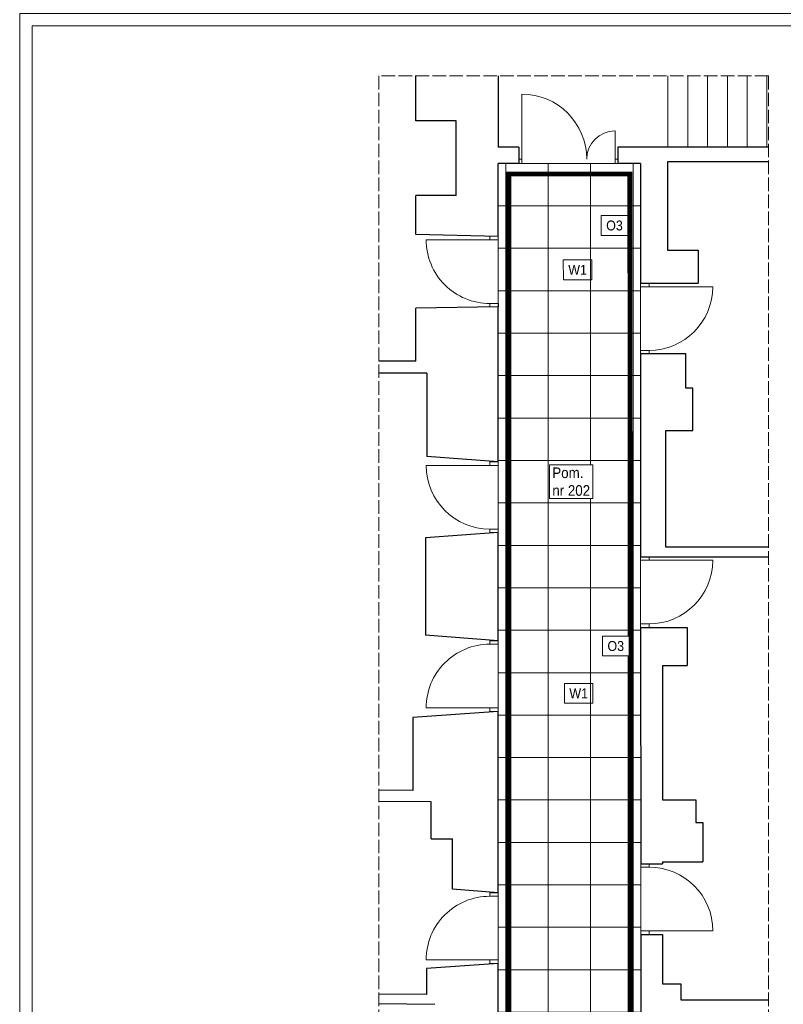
# Model space of a CAD drawing. Header units: centimetres. Extents: x 695802 to 711011, y 25963 to 44188.
# Tile 13 of 157: x 699553 to 700632, y 31877 to 33269. Entities that reach past the tile are written whole.
import ezdxf

# ---------------------------------------------------------------- set-up
doc = ezdxf.new("R2010")
doc.units = ezdxf.units.CM
doc.linetypes.add('ACAD_ISO02W100', pattern=[15, 12, -3])
doc.linetypes.add('ZWCAD_ISO07W100', pattern=[3, 0, -3])
doc.layers.add('Obrys powierzchni', color=50, linetype='Continuous', lineweight=9, plot=False)
for name, color, linetype, lineweight in [('Przekroje', 253, 'Continuous', 20), ('Przekrojowa', 253, 'Continuous', 25), ('Widokowa', 140, 'Continuous', 9)]:
    doc.layers.add(name, color=color, linetype=linetype, lineweight=lineweight)
for name, color, linetype, lineweight, true_color in [('S3_drzwi_nowe', 7, 'Continuous', 9, 0x00f900), ('S3_okładzina O3', 7, 'Continuous', 5, 0xecc70d), ('S3_opis pomieszczeń', 7, 'Continuous', 0, 0xb5b5b5), ('S3_wykładzian W1', 7, 'Continuous', 5, 0x7f7f7f)]:
    doc.layers.add(name, color=color, linetype=linetype, lineweight=lineweight, true_color=true_color)
doc.styles.add('ARIELCE', font='arial.ttf', dxfattribs={"width": 0.9})

msp = doc.modelspace()

# ---------------------------------------------------------------- linework, layer by layer
at = {"layer": 'Obrys powierzchni', "ltscale": 1.6}
for points in [[(699552.6, 33277.3), (701652.6, 33277.3), (701652.6, 30307.3), (699552.6, 30307.3)], [(699570.1, 33259.8), (701635.1, 33259.8), (701635.1, 30324.8), (699570.1, 30324.8)]]:
    msp.add_lwpolyline(points, close=True, dxfattribs=at)
at = {"layer": 'Przekroje', "ltscale": 1.6}
msp.add_line((700398.5, 33079.4), (700398.5, 33065.4), dxfattribs=at)
at = {"layer": 'Przekrojowa', "ltscale": 1.6}
for p, q in [((700112.7, 33125.8), (700112.7, 33189.3)), ((700229.4, 33189.3), (700229.4, 33088.4)), ((700169.7, 33125.8), (700112.7, 33125.8)), ((700169.7, 33019.8), (700169.7, 33125.8)), ((700258.5, 33088.4), (700229.4, 33088.4)), ((700258.5, 33088.4), (700258.5, 33065.4)), ((700611.5, 33088.4), (700398.5, 33088.4)), ((700398.5, 33088.4), (700398.5, 33065.4)), ((700229.4, 32962.1), (700229.4, 33065.4)), ((700258.5, 33065.4), (700229.4, 33065.4)), ((700430.6, 33065.4), (700398.5, 33065.4)), ((700430.6, 33065.4), (700430.6, 32896.1)), ((700468.5, 33067.7), (700468.5, 32942.7)), ((700611.5, 33067.7), (700468.5, 33067.7)), ((700468.5, 33056.7), (700468.5, 33056.7)), ((700112.7, 32964.8), (700112.7, 33019.8)), ((700169.7, 33019.8), (700112.7, 33019.8)), ((700229.4, 32962.1), (700112.7, 32964.8)), ((700468.5, 32942.7), (700512, 32942.7)), ((700512, 32942.7), (700512, 32896.1)), ((700430.6, 32896.1), (700512, 32896.1)), ((700430.6, 32894.7), (700430.6, 32894.7)), ((700229.4, 32862.6), (700112.7, 32860.8)), ((700112.7, 32785.8), (700112.7, 32860.8)), ((700229.4, 32643.4), (700229.4, 32862.6)), ((700112.6, 32786), (700060.7, 32786)), ((700430.7, 32796.1), (700430.7, 32509.4)), ((700494.5, 32796.1), (700430.7, 32796.1)), ((700494.5, 32747.7), (700494.5, 32796.1)), ((700128.4, 32768.8), (700060.7, 32768.7)), ((700128.4, 32768.8), (700128.4, 32651.2)), ((700504.5, 32747.7), (700494.5, 32747.7)), ((700504.5, 32687.7), (700504.5, 32747.7)), ((700466.5, 32522.7), (700466.3, 32687.7)), ((700466.3, 32687.7), (700504.5, 32687.7)), ((700430.7, 32675.7), (700430.7, 32675.7)), ((700229.4, 32643.4), (700128.4, 32651.2)), ((700229.4, 32543.4), (700126.4, 32536.2)), ((700126.4, 32536.2), (700126.4, 32398.6)), ((700229.4, 32390.6), (700229.4, 32543.4)), ((700611.5, 32522.7), (700466.5, 32522.7)), ((700430.7, 32509.4), (700461.6, 32509.4)), ((700461.6, 32509.4), (700611.5, 32509.4)), ((700430.7, 32409.4), (700430.9, 32075.3)), ((700430.7, 32409.4), (700496.5, 32409.4)), ((700496.5, 32409.4), (700496.6, 32355.7)), ((700229.4, 32390.6), (700126.4, 32398.6)), ((700461.6, 32355.7), (700496.6, 32355.7)), ((700461.6, 32355.7), (700461.7, 32165.7)), ((700229.4, 32290.6), (700108.4, 32282.2)), ((700108.4, 32282.2), (700108.4, 32179)), ((700229.4, 32034.3), (700229.4, 32290.6)), ((700108.4, 32179), (700060.7, 32179.3)), ((700134.7, 32162.6), (700060.7, 32163.1)), ((700134.7, 32110.6), (700134.7, 32162.6)), ((700461.7, 32165.7), (700508.7, 32165.7)), ((700508.7, 32165.7), (700508.7, 32133.7)), ((700508.7, 32133.7), (700518.7, 32133.7)), ((700518.7, 32133.7), (700518.7, 32078)), ((700134.7, 32110.6), (700164.7, 32110.6)), ((700164.7, 32039.3), (700164.7, 32110.6)), ((700430.9, 32075.3), (700461.7, 32075.3)), ((700461.7, 32078), (700518.7, 32078)), ((700461.7, 32078), (700461.7, 32075.3)), ((700229.4, 32034.3), (700164.7, 32039.3)), ((700430.9, 31975.3), (700431, 31682.7)), ((700430.9, 31975.3), (700461.7, 31975.3)), ((700461.7, 31975.3), (700461.8, 31905.7)), ((700229.4, 31934.3), (700127.7, 31927.2)), ((700229.4, 31784.2), (700229.4, 31934.3)), ((700127.7, 31927.2), (700127.7, 31890.6)), ((700461.8, 31905.7), (700487.8, 31905.7)), ((700487.8, 31905.7), (700487.8, 31882.7)), ((700127.7, 31890.6), (700060.7, 31891.1)), ((700487.8, 31882.7), (700611.5, 31882.7)), ((700139.7, 31876.5), (700060.7, 31877.1))]:
    msp.add_line(p, q, dxfattribs=at)
at = {"layer": 'S3_drzwi_nowe', "color": 0}
for p, q in [((700262.5, 33071.4), (700262.5, 33163.4)), ((700394.5, 33071.4), (700394.5, 33111.4)), ((700262.5, 33071.4), (700258.5, 33071.4)), ((700258.5, 33071.4), (700258.5, 33065.4)), ((700258.5, 33065.4), (700262.5, 33065.4)), ((700262.5, 33065.4), (700262.5, 33071.4)), ((700398.5, 33071.4), (700394.5, 33071.4)), ((700394.5, 33071.4), (700394.5, 33065.4)), ((700394.5, 33065.4), (700398.5, 33065.4)), ((700398.5, 33065.4), (700398.5, 33071.4)), ((700217.4, 32957.4), (700127.4, 32957.3)), ((700229.4, 32962.4), (700217.4, 32962.4)), ((700217.4, 32962.4), (700217.4, 32957.4)), ((700217.4, 32957.4), (700229.4, 32957.4)), ((700229.4, 32957.4), (700229.4, 32962.4)), ((700430.7, 32891.1), (700430.7, 32896.1)), ((700430.7, 32896.1), (700442.7, 32896.1)), ((700442.7, 32896.1), (700442.7, 32891.1)), ((700442.7, 32891.1), (700430.7, 32891.1)), ((700442.7, 32891.1), (700532.7, 32891.1)), ((700229.5, 32867.4), (700217.5, 32867.4)), ((700217.5, 32867.4), (700217.5, 32862.4)), ((700229.5, 32862.4), (700229.5, 32867.4)), ((700217.5, 32862.4), (700229.5, 32862.4)), ((700430.7, 32796.1), (700430.7, 32801.1)), ((700430.7, 32801.1), (700442.7, 32801.1)), ((700442.7, 32801.1), (700442.7, 32796.1)), ((700442.7, 32796.1), (700430.7, 32796.1)), ((700217.4, 32638.4), (700127.4, 32638.4)), ((700442.7, 32504.4), (700532.7, 32504.4)), ((700217.4, 32295.6), (700127.4, 32295.6)), ((700442.9, 31980.3), (700532.9, 31980.3)), ((700217.4, 31939.3), (700127.4, 31939.3))]:
    msp.add_line(p, q, dxfattribs=at)
for points in [[(700229.4, 32638.4), (700229.4, 32643.4), (700217.4, 32643.4), (700217.4, 32638.4)], [(700229.4, 32543.4), (700229.4, 32548.4), (700217.4, 32548.4), (700217.4, 32543.4)], [(700430.7, 32504.4), (700430.7, 32509.4), (700442.7, 32509.4), (700442.7, 32504.4)], [(700430.7, 32409.4), (700430.7, 32414.4), (700442.7, 32414.4), (700442.7, 32409.4)], [(700229.4, 32390.6), (700229.4, 32385.6), (700217.4, 32385.6), (700217.4, 32390.6)], [(700229.4, 32295.6), (700229.4, 32290.6), (700217.4, 32290.6), (700217.4, 32295.6)], [(700430.9, 32075.3), (700430.9, 32070.3), (700442.9, 32070.3), (700442.9, 32075.3)], [(700229.4, 32034.3), (700229.4, 32029.3), (700217.4, 32029.3), (700217.4, 32034.3)], [(700430.9, 31980.3), (700430.9, 31975.3), (700442.9, 31975.3), (700442.9, 31980.3)], [(700229.4, 31939.3), (700229.4, 31934.3), (700217.4, 31934.3), (700217.4, 31939.3)]]:
    msp.add_lwpolyline(points, close=True, dxfattribs=at)
for centre, radius, start, end in [((700262.5, 33071.4), 92, 359.9998, 89.9998), ((700394.5, 33071.4), 40, 89.9998, 179.9998), ((700217.4, 32957.4), 90, 180.0436, 270.0436), ((700442.7, 32891.1), 90, 269.9999, 359.9999), ((700217.4, 32638.4), 90, 179.9999, 269.9999), ((700442.7, 32504.4), 90, 269.9999, 359.9999), ((700217.4, 32295.6), 90, 89.9999, 179.9999), ((700442.9, 31980.3), 90, 359.9999, 89.9999), ((700217.4, 31939.3), 90, 89.9999, 179.9999)]:
    msp.add_arc(centre, radius, start, end, dxfattribs=at)
at = {"layer": 'S3_okładzina O3', "linetype": 'ZWCAD_ISO07W100', "const_width": 7}
msp.add_lwpolyline([(700244.4, 33050.4), (700244.4, 31647.9), (700264.4, 31647.9), (700264.4, 31596.8), (700244.4, 31596.8), (700244.4, 30839.2), (700176.7, 30838.5), (700176.7, 30768.5), (700244.4, 30769.2), (700244.4, 30547.7), (700416.4, 30518.3), (700415.6, 33050.4), (700244.4, 33050.4)], dxfattribs=at)
at = {"layer": 'S3_wykładzian W1', "ltscale": 1.6}
for p, q in [((700229.4, 32860.8), (700229.4, 32964.8)), ((700430.6, 32799.4), (700430.6, 32894.7)), ((700229.4, 32543.1), (700229.4, 32643.1)), ((700430.7, 32509.4), (700430.7, 32409.4)), ((700229.4, 32290.6), (700229.4, 32390.6)), ((700430.9, 31975.3), (700430.9, 32075.3)), ((700229.4, 31934.3), (700229.4, 32034.3))]:
    msp.add_line(p, q, dxfattribs=at)
for points in [[(700229.4, 33005.4), (700240, 33005.4), (700240, 33065.4), (700229.4, 33065.4)], [(700430.6, 33065.4), (700420, 33065.4), (700420, 33005.4), (700430.6, 33005.4)], [(700229.4, 32945.4), (700240, 32945.4), (700240, 33005.4), (700229.4, 33005.4)], [(700430.6, 33005.4), (700420, 33005.4), (700420, 32945.4), (700430.6, 32945.4)], [(700229.4, 32885.4), (700240, 32885.4), (700240, 32945.4), (700229.4, 32945.4)], [(700430.6, 32945.4), (700420, 32945.4), (700420, 32885.4), (700430.6, 32885.4)], [(700229.4, 32825.4), (700240, 32825.4), (700240, 32885.4), (700229.4, 32885.4)], [(700430.6, 32885.4), (700420, 32885.4), (700420, 32825.4), (700430.6, 32825.4)], [(700229.4, 32765.4), (700240, 32765.4), (700240, 32825.4), (700229.4, 32825.4)], [(700430.6, 32825.4), (700420, 32825.4), (700420, 32765.4), (700430.7, 32765.4)], [(700229.4, 32705.4), (700240, 32705.4), (700240, 32765.4), (700229.4, 32765.4)], [(700430.7, 32765.4), (700420, 32765.4), (700420, 32705.4), (700430.7, 32705.4)], [(700229.4, 32645.4), (700240, 32645.4), (700240, 32705.4), (700229.4, 32705.4)], [(700430.7, 32705.4), (700420, 32705.4), (700420, 32645.4), (700430.7, 32645.4)], [(700229.4, 32585.4), (700240, 32585.4), (700240, 32645.4), (700229.4, 32645.4)], [(700430.7, 32645.4), (700420, 32645.4), (700420, 32585.4), (700430.7, 32585.4)], [(700229.4, 32525.4), (700240, 32525.4), (700240, 32585.4), (700229.4, 32585.4)], [(700430.7, 32585.4), (700420, 32585.4), (700420, 32525.4), (700430.7, 32525.4)], [(700229.4, 32465.4), (700240, 32465.4), (700240, 32525.4), (700229.4, 32525.4)], [(700430.7, 32525.4), (700420, 32525.4), (700420, 32465.4), (700430.8, 32465.4)], [(700229.4, 32405.4), (700240, 32405.4), (700240, 32465.4), (700229.4, 32465.4)], [(700430.8, 32465.4), (700420, 32465.4), (700420, 32405.4), (700430.8, 32405.4)], [(700229.4, 32345.4), (700240, 32345.4), (700240, 32405.4), (700229.4, 32405.4)], [(700430.8, 32405.4), (700420, 32405.4), (700420, 32345.4), (700430.8, 32345.4)], [(700229.4, 32285.4), (700240, 32285.4), (700240, 32345.4), (700229.4, 32345.4)], [(700430.8, 32345.4), (700420, 32345.4), (700420, 32285.4), (700430.8, 32285.4)], [(700229.4, 32225.4), (700240, 32225.4), (700240, 32285.4), (700229.4, 32285.4)], [(700430.8, 32285.4), (700420, 32285.4), (700420, 32225.4), (700430.8, 32225.4)], [(700229.4, 32165.4), (700240, 32165.4), (700240, 32225.4), (700229.4, 32225.4)], [(700430.8, 32225.4), (700420, 32225.4), (700420, 32165.4), (700430.9, 32165.4)], [(700229.4, 32105.4), (700240, 32105.4), (700240, 32165.4), (700229.4, 32165.4)], [(700430.9, 32165.4), (700420, 32165.4), (700420, 32105.4), (700430.9, 32105.4)], [(700229.4, 32045.4), (700240, 32045.4), (700240, 32105.4), (700229.4, 32105.4)], [(700430.9, 32105.4), (700420, 32105.4), (700420, 32045.4), (700430.9, 32045.4)], [(700229.4, 31985.4), (700240, 31985.4), (700240, 32045.4), (700229.4, 32045.4)], [(700430.9, 32045.4), (700420, 32045.4), (700420, 31985.4), (700430.9, 31985.4)], [(700229.4, 31925.4), (700240, 31925.4), (700240, 31985.4), (700229.4, 31985.4)], [(700430.9, 31985.4), (700420, 31985.4), (700420, 31925.4), (700430.9, 31925.4)], [(700229.4, 31865.4), (700240, 31865.4), (700240, 31925.4), (700229.4, 31925.4)], [(700430.9, 31925.4), (700420, 31925.4), (700420, 31865.4), (700431, 31865.4)]]:
    msp.add_lwpolyline(points, dxfattribs=at)
for points in [[(700240, 33005.4), (700300, 33005.4), (700300, 33065.4), (700240, 33065.4)], [(700300, 33005.4), (700360, 33005.4), (700360, 33065.4), (700300, 33065.4)], [(700360, 33005.4), (700420, 33005.4), (700420, 33065.4), (700360, 33065.4)], [(700240, 32945.4), (700300, 32945.4), (700300, 33005.4), (700240, 33005.4)], [(700300, 32945.4), (700360, 32945.4), (700360, 33005.4), (700300, 33005.4)], [(700360, 32945.4), (700420, 32945.4), (700420, 33005.4), (700360, 33005.4)], [(700240, 32885.4), (700300, 32885.4), (700300, 32945.4), (700240, 32945.4)], [(700300, 32885.4), (700360, 32885.4), (700360, 32945.4), (700300, 32945.4)], [(700360, 32885.4), (700420, 32885.4), (700420, 32945.4), (700360, 32945.4)], [(700240, 32825.4), (700300, 32825.4), (700300, 32885.4), (700240, 32885.4)], [(700300, 32825.4), (700360, 32825.4), (700360, 32885.4), (700300, 32885.4)], [(700360, 32825.4), (700420, 32825.4), (700420, 32885.4), (700360, 32885.4)], [(700240, 32765.4), (700300, 32765.4), (700300, 32825.4), (700240, 32825.4)], [(700300, 32765.4), (700360, 32765.4), (700360, 32825.4), (700300, 32825.4)], [(700360, 32765.4), (700420, 32765.4), (700420, 32825.4), (700360, 32825.4)], [(700240, 32705.4), (700300, 32705.4), (700300, 32765.4), (700240, 32765.4)], [(700300, 32705.4), (700360, 32705.4), (700360, 32765.4), (700300, 32765.4)], [(700360, 32705.4), (700420, 32705.4), (700420, 32765.4), (700360, 32765.4)], [(700240, 32645.4), (700300, 32645.4), (700300, 32705.4), (700240, 32705.4)], [(700300, 32645.4), (700360, 32645.4), (700360, 32705.4), (700300, 32705.4)], [(700360, 32645.4), (700420, 32645.4), (700420, 32705.4), (700360, 32705.4)], [(700240, 32585.4), (700300, 32585.4), (700300, 32645.4), (700240, 32645.4)], [(700300, 32585.4), (700360, 32585.4), (700360, 32645.4), (700300, 32645.4)], [(700360, 32585.4), (700420, 32585.4), (700420, 32645.4), (700360, 32645.4)], [(700240, 32525.4), (700300, 32525.4), (700300, 32585.4), (700240, 32585.4)], [(700300, 32525.4), (700360, 32525.4), (700360, 32585.4), (700300, 32585.4)], [(700360, 32525.4), (700420, 32525.4), (700420, 32585.4), (700360, 32585.4)], [(700240, 32465.4), (700300, 32465.4), (700300, 32525.4), (700240, 32525.4)], [(700300, 32465.4), (700360, 32465.4), (700360, 32525.4), (700300, 32525.4)], [(700360, 32465.4), (700420, 32465.4), (700420, 32525.4), (700360, 32525.4)], [(700240, 32405.4), (700300, 32405.4), (700300, 32465.4), (700240, 32465.4)], [(700300, 32405.4), (700360, 32405.4), (700360, 32465.4), (700300, 32465.4)], [(700360, 32405.4), (700420, 32405.4), (700420, 32465.4), (700360, 32465.4)], [(700240, 32345.4), (700300, 32345.4), (700300, 32405.4), (700240, 32405.4)], [(700300, 32345.4), (700360, 32345.4), (700360, 32405.4), (700300, 32405.4)], [(700360, 32345.4), (700420, 32345.4), (700420, 32405.4), (700360, 32405.4)], [(700240, 32285.4), (700300, 32285.4), (700300, 32345.4), (700240, 32345.4)], [(700300, 32285.4), (700360, 32285.4), (700360, 32345.4), (700300, 32345.4)], [(700360, 32285.4), (700420, 32285.4), (700420, 32345.4), (700360, 32345.4)], [(700240, 32225.4), (700300, 32225.4), (700300, 32285.4), (700240, 32285.4)], [(700300, 32225.4), (700360, 32225.4), (700360, 32285.4), (700300, 32285.4)], [(700360, 32225.4), (700420, 32225.4), (700420, 32285.4), (700360, 32285.4)], [(700240, 32165.4), (700300, 32165.4), (700300, 32225.4), (700240, 32225.4)], [(700300, 32165.4), (700360, 32165.4), (700360, 32225.4), (700300, 32225.4)], [(700360, 32165.4), (700420, 32165.4), (700420, 32225.4), (700360, 32225.4)], [(700240, 32105.4), (700300, 32105.4), (700300, 32165.4), (700240, 32165.4)], [(700300, 32105.4), (700360, 32105.4), (700360, 32165.4), (700300, 32165.4)], [(700360, 32105.4), (700420, 32105.4), (700420, 32165.4), (700360, 32165.4)], [(700240, 32045.4), (700300, 32045.4), (700300, 32105.4), (700240, 32105.4)], [(700300, 32045.4), (700360, 32045.4), (700360, 32105.4), (700300, 32105.4)], [(700360, 32045.4), (700420, 32045.4), (700420, 32105.4), (700360, 32105.4)], [(700240, 31985.4), (700300, 31985.4), (700300, 32045.4), (700240, 32045.4)], [(700300, 31985.4), (700360, 31985.4), (700360, 32045.4), (700300, 32045.4)], [(700360, 31985.4), (700420, 31985.4), (700420, 32045.4), (700360, 32045.4)], [(700240, 31925.4), (700300, 31925.4), (700300, 31985.4), (700240, 31985.4)], [(700300, 31925.4), (700360, 31925.4), (700360, 31985.4), (700300, 31985.4)], [(700360, 31925.4), (700420, 31925.4), (700420, 31985.4), (700360, 31985.4)], [(700240, 31865.4), (700300, 31865.4), (700300, 31925.4), (700240, 31925.4)], [(700300, 31865.4), (700360, 31865.4), (700360, 31925.4), (700300, 31925.4)], [(700360, 31865.4), (700420, 31865.4), (700420, 31925.4), (700360, 31925.4)]]:
    msp.add_lwpolyline(points, close=True, dxfattribs=at)
at = {"layer": 'Widokowa', "linetype": 'ACAD_ISO02W100', "ltscale": 1.6}
for p, q in [((700060.7, 33189.3), (700060.7, 30412.9)), ((700611.5, 33189.3), (700060.7, 33189.3)), ((700611.5, 33189.3), (700611.5, 30412.9))]:
    msp.add_line(p, q, dxfattribs=at)
at = {"layer": 'Widokowa', "ltscale": 1.6}
for p, q in [((700469.4, 33189.3), (700469.4, 33088.4)), ((700497.4, 33189.3), (700497.4, 33088.4)), ((700525.4, 33189.3), (700525.4, 33088.4)), ((700553.4, 33189.3), (700553.4, 33088.4)), ((700581.4, 33189.3), (700581.4, 33088.4)), ((700609.4, 33189.3), (700609.4, 33088.4))]:
    msp.add_line(p, q, dxfattribs=at)

# ---------------------------------------------------------------- texts
at = {"layer": 'S3_wykładzian W1', "ltscale": 1.6, "char_height": 14, "width": 1.231015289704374e-11, "attachment_point": 1, "rotation": 0.019, "style": 'ARIELCE', "bg_fill": 16}
for insert in [(700328.4, 32921.9), (700329.9, 32323.1)]:
    msp.add_mtext('\\pxqc;{\\fArial|b0|i0|c238|p34;W1}', dxfattribs=dict(at, insert=insert))

# ---------------------------------------------------------------- next in the draw order: texts
at = {"layer": 'S3_okładzina O3', "char_height": 14, "width": 1.231015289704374e-11, "attachment_point": 1, "rotation": 0.019, "style": 'ARIELCE', "bg_fill": 18}
for insert in [(700382, 32984.6), (700383.8, 32390.1)]:
    msp.add_mtext('\\pxqc;{\\fArial|b0|i0|c238|p34;O3}', dxfattribs=dict(at, insert=insert))
at = {"layer": 'S3_opis pomieszczeń', "insert": (700305.8, 32635.5), "char_height": 7.5, "attachment_point": 1, "style": 'ARIELCE', "bg_fill": 18}
msp.add_mtext('{\\fArial|b0|i0|c238|p34;\\H2x;Pom.\\Pnr 202}', dxfattribs=at)

doc.saveas('drawing.dxf')
